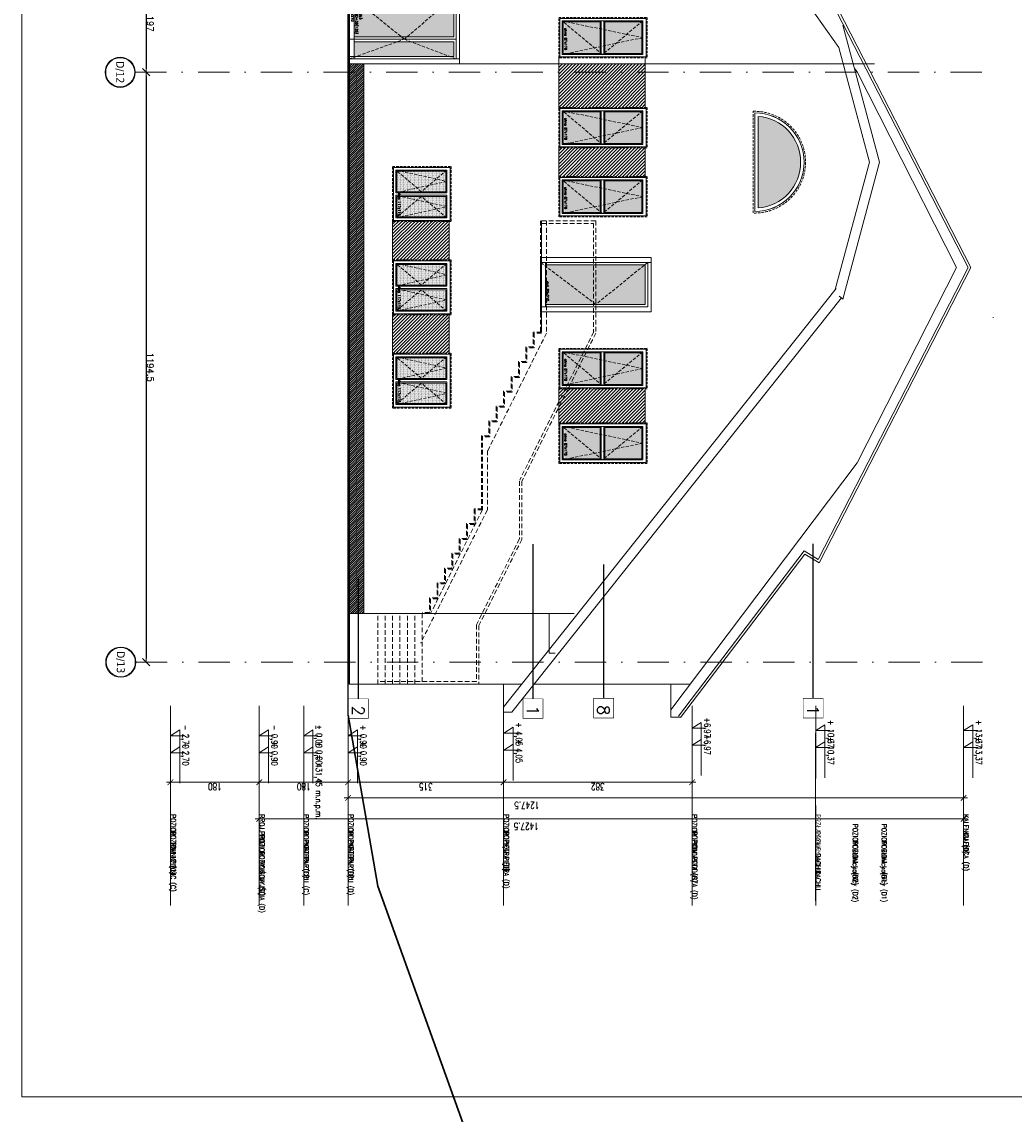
# Model space of a CAD drawing. Header units: millimetres. Extents: x 23192 to 177760, y -399809 to -79279.
# Tile 71 of 256: x 45142 to 47153, y -200378 to -198166. Entities that reach past the tile are written whole.
import ezdxf
from ezdxf.enums import TextEntityAlignment as Align

# ---------------------------------------------------------------- set-up
doc = ezdxf.new("R2010")
doc.units = ezdxf.units.MM
for name, pattern in [('CACHE', [9.525, 6.35, -3.175]), ('CARKOVANA', [7.5, 5, -2.5]), ('DASHDOT', [25.4, 12.7, -6.35, 0, -6.35]), ('HIDDEN2', [4.7625, 3.175, -1.5875])]:
    doc.linetypes.add(name, pattern=pattern)
doc.layers.get('0').update_dxf_attribs({"lineweight": 0})
for name, color, linetype, lineweight in [('! opisy okien elewacja', 7, 'Continuous', 0), ('!! 0_ Istn-okna', 6, 'Continuous', 13), ('!! 0_ Istn-sciany', 3, 'Continuous', 30), ('!! 0_ WIDOK ELEWACJA', 4, 'Continuous', 0), ('!! 0_Istn-cienka', 4, 'Continuous', 9), ('!! 0_Osie', 1, 'DASHDOT', 13), ('!! 1  WYDZIELENIE PPOŻ', 252, 'Continuous', 0), ('!! 1_Hatch dach', 252, 'Continuous', 5), ('!! 2_TYNK OBRYS', 252, 'Continuous', 13), ('!! wymiary osi', 250, 'Continuous', 9), ('0-osie-liniA', 14, 'DASHDOT', 5), ('0-osie-tx', 66, 'Continuous', 9), ('0-rzedne-blok', 62, 'Continuous', 13)]:
    doc.layers.add(name, color=color, linetype=linetype, lineweight=lineweight)
for name, color, linetype, lineweight, plot in [('!! 0_bloki rzędnych', 7, 'Continuous', 0, False), ('!! 0_ramki', 66, 'Continuous', 9, False), ('ND', 240, 'Continuous', 0, False)]:
    doc.layers.add(name, color=color, linetype=linetype, lineweight=lineweight, plot=plot)
doc.layers.add('!! 1_ widok', color=4, linetype='Continuous')
doc.layers.add('!!_1  OPISY ELEWACJE', color=250, linetype='Continuous')
doc.layers.add('!! 1_ELEWACJA KOLOR', color=7, linetype='Continuous', lineweight=13, true_color=0x6888bb)
doc.layers.add('!! 2_ELEWACJA COKÓŁ', color=9, linetype='Continuous', lineweight=13, true_color=0x808080)
doc.layers.add('!! 2_WYBURZENIA DO REMONTU', color=7, linetype='Continuous', lineweight=0, true_color=0x4d4d4d, plot=False)
doc.styles.add('DEUTSCH', font='SIMPLEX8')
doc.styles.add('SIMPLEX', font='simplex.shx', dxfattribs={"width": 0.77})
doc.styles.add('TAHOMA', font='tahoma.ttf')
doc.styles.add('TXT', font='simplex.shx')
doc.dimstyles.new('DIM50', dxfattribs={"dimscale": 5, "dimtxt": 2.5, "dimasz": 1.5, "dimexe": 0, "dimexo": 0, "dimgap": 0.5, "dimtad": 1, "dimdec": 4, "dimrnd": 0.5, "dimdsep": 46, "dimtxsty": 'TXT', "dimblk1": 'TICK1', "dimblk2": 'TICK1', "dimsah": 1, "dimcen": 0, "dimse1": 1, "dimse2": 1, "dimclrd": 1, "dimclre": 7, "dimclrt": 9, "dimadec": 0, "dimazin": 0, "dimtfac": 1, "dimtdec": 4, "dimtmove": 2, "dimatfit": 3, "dimldrblk": 'TICK1', "dimfxl": 1, "dimtolj": 1, "dimarcsym": 0})
doc.dimstyles.new('OL PB 100', dxfattribs={"dimscale": 4, "dimtxt": 3.5, "dimasz": 0.2, "dimexe": 10, "dimexo": 10, "dimgap": 0.5, "dimtad": 1, "dimdec": 1, "dimrnd": 0.5, "dimzin": 9, "dimdsep": 46, "dimtxsty": 'SIMPLEX', "dimblk": 'thick_MSz', "dimcen": 0.05, "dimdle": 8, "dimse1": 1, "dimse2": 1, "dimclrd": 256, "dimclre": 256, "dimclrt": 3, "dimadec": 1, "dimazin": 2, "dimtfac": 1, "dimtdec": 1, "dimtix": 1, "dimtofl": 0, "dimtmove": 2, "dimatfit": 3, "dimldrblk": 'thick_MSz', "dimfxl": 10, "dimfxlon": 1, "dimtolj": 1, "dimlwd": -1, "dimlwe": -1, "dimarcsym": 0})
pattern_1 = [(90, (0, 0), (-1.5875, 0.79375), [0, -1.5875])]
pattern_2 = [(225, (287002.8665, -125166.0226), (3.367596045, -3.367596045), [])]

# ---------------------------------------------------------------- blocks, each defined once
blk = doc.blocks.new('okno 87x178')
at = {"layer": '!! 1_Hatch dach', "true_color": 0x575757}
h = blk.add_hatch(dxfattribs=at)
h.set_pattern_fill('DOTS', color=251, angle=450)
h.set_pattern_definition([(90, (14543.2204, -3002.226), (-1.5875, 0.79375), [0, -1.5875])])
h.paths.add_polyline_path([(3249.1, 6711.6), (3249.1, 6647.6), (3322.1, 6647.6), (3322.1, 6711.6)])
h.paths.add_polyline_path([(3240.1, 6647.6), (3240.1, 6711.6), (3165.1, 6711.6), (3165.1, 6647.6)])
at = {"layer": '!! 0_ Istn-okna', "linetype": 'CARKOVANA', "lineweight": 5}
blk.add_lwpolyline([(3154.1, 6638.6), (3154.1, 6720.6), (3333.1, 6720.6), (3333.1, 6638.6)], close=True, dxfattribs=at)
at = {"layer": '!! 0_ Istn-okna'}
for points in [[(3156.1, 6640.6), (3156.1, 6718.6), (3331.1, 6718.6), (3331.1, 6640.6)], [(3163.1, 6645.6), (3163.1, 6713.6), (3326.1, 6713.6), (3326.1, 6645.6)]]:
    blk.add_lwpolyline(points, close=True, dxfattribs=at)
for points in [[(3242.1, 6647.6), (3165.1, 6647.6), (3165.1, 6711.6), (3242.1, 6711.6)], [(3240.1, 6711.6), (3240.1, 6647.6)], [(3242.1, 6713.6), (3242.1, 6645.6)], [(3247.1, 6713.6), (3247.1, 6645.6)], [(3247.1, 6711.6), (3324.1, 6711.6), (3324.1, 6647.6), (3247.1, 6647.6)], [(3249.1, 6711.6), (3249.1, 6647.6)]]:
    blk.add_lwpolyline(points, dxfattribs=at)
at = {"layer": '!! 1_Hatch dach', "color": 251, "linetype": 'CACHE', "true_color": 0x575757}
for points in [[(3326.1, 6645.6), (3163.1, 6679.6), (3326.1, 6713.6)], [(3163.1, 6645.6), (3244.6, 6713.6), (3326.1, 6645.6)]]:
    blk.add_lwpolyline(points, dxfattribs=at)
at = {"insert": (3316.7, 6660.2), "char_height": 5, "attachment_point": 1, "rotation": 90, "style": 'TXT'}
blk.add_mtext_dynamic_manual_height_columns('okno 87x178', width=52.63, gutter_width=75, heights=[0], dxfattribs=at)
blk = doc.blocks.new('okno 117x115')
at = {"layer": '!! 1_Hatch dach', "true_color": 0x575757}
h = blk.add_hatch(dxfattribs=at)
h.set_pattern_fill('DOTS', color=251, angle=450)
h.set_pattern_definition([(90, (14940.2204, -2514.226), (-1.5875, 0.79375), [0, -1.5875])])
h.paths.add_polyline_path([(3622.1, 7157.8), (3721.1, 7157.8), (3721.1, 7199.6), (3622.1, 7199.6)])
h.paths.add_polyline_path([(3721.1, 7148.4), (3622.1, 7148.4), (3622.1, 7106.6), (3721.1, 7106.6)])
at = {"layer": '!! 0_ Istn-okna', "linetype": 'CARKOVANA', "lineweight": 5}
blk.add_lwpolyline([(3611.1, 7097.6), (3611.1, 7208.6), (3730.1, 7208.6), (3730.1, 7097.6)], close=True, dxfattribs=at)
at = {"layer": '!! 0_ Istn-okna'}
blk.add_lwpolyline([(3613.1, 7099.6), (3613.1, 7206.6), (3728.1, 7206.6), (3728.1, 7099.6)], close=True, dxfattribs=at)
for points in [[(3620.1, 7155.6), (3620.1, 7201.6), (3723.1, 7201.6), (3723.1, 7155.6)], [(3622.1, 7157.8), (3622.1, 7199.6), (3721.1, 7199.6), (3721.1, 7157.8)], [(3620.1, 7155.6), (3723.1, 7155.6)], [(3723.1, 7150.6), (3723.1, 7104.6), (3620.1, 7104.6), (3620.1, 7150.6)], [(3620.1, 7150.6), (3723.1, 7150.6)], [(3622.1, 7157.8), (3721.1, 7157.8)], [(3721.1, 7148.4), (3721.1, 7106.6), (3622.1, 7106.6), (3622.1, 7148.4)], [(3622.1, 7148.4), (3721.1, 7148.4)]]:
    blk.add_lwpolyline(points, dxfattribs=at)
at = {"layer": '!! 1_Hatch dach', "color": 251, "linetype": 'CACHE', "true_color": 0x575757}
for points in [[(3723.1, 7201.6), (3620.1, 7178.6), (3723.1, 7155.6)], [(3620.1, 7201.6), (3671.6, 7157.8), (3723.1, 7201.6)], [(3723.1, 7104.6), (3620.1, 7127.6), (3723.1, 7150.6)], [(3620.1, 7104.6), (3671.6, 7148.4), (3723.1, 7104.6)]]:
    blk.add_lwpolyline(points, dxfattribs=at)
at = {"insert": (3713.7, 7148.2), "char_height": 5, "attachment_point": 1, "rotation": 90, "style": 'TXT'}
blk.add_mtext_dynamic_manual_height_columns('okno 117x115', width=52.63, gutter_width=75, heights=[0], dxfattribs=at)
blk = doc.blocks.new('dz3')
at = {"layer": '!! 1_Hatch dach', "true_color": 0x575757}
h = blk.add_hatch(dxfattribs=at)
h.set_pattern_fill('DOTS', color=251, angle=270)
h.set_pattern_definition(pattern_1)
h.paths.add_polyline_path([(-19431.4, 7310.2), (-19431.4, 7233.2), (-19335.6, 7233.2)], flags=17)
h.paths.add_polyline_path([(-19230.2, 7313.2), (-19431.4, 7313.2), (-19431.4, 7310.2), (-19335.6, 7233.2), (-19323.6, 7233.2)])
h.paths.add_polyline_path([(-19229.4, 7313.2), (-19230.2, 7313.2), (-19323.6, 7233.2), (-19229.4, 7233.2)])
h = blk.add_hatch(dxfattribs=at)
h.set_pattern_fill('DOTS', color=251, angle=270)
h.set_pattern_definition(pattern_1)
h.paths.add_polyline_path([(-19229.4, 7223.2), (-19431.4, 7223.2), (-19431.4, 7193.2), (-19229.4, 7193.2)])
at = {"layer": '!! 0_ Istn-okna'}
for points in [[(-19217.4, 7328.2), (-19441.4, 7328.2)], [(-19441.4, 7328.2), (-19441.4, 7178.2)], [(-19217.4, 7328.2), (-19217.4, 7178.2)], [(-19217.4, 7318.2), (-19441.4, 7318.2)], [(-19229.4, 7313.2), (-19441.4, 7313.2)], [(-19431.4, 7318.2), (-19431.4, 7188.2)], [(-19229.4, 7313.2), (-19229.4, 7233.2)], [(-19224.4, 7318.2), (-19224.4, 7188.2)], [(-19431.4, 7233.2), (-19229.4, 7233.2)], [(-19441.4, 7228.2), (-19224.4, 7228.2)], [(-19431.4, 7223.2), (-19229.4, 7223.2)], [(-19229.4, 7223.2), (-19229.4, 7193.2)], [(-19229.4, 7193.2), (-19441.4, 7193.2)], [(-19217.4, 7188.2), (-19441.4, 7188.2)], [(-19217.4, 7178.2), (-19441.4, 7178.2)]]:
    blk.add_lwpolyline(points, dxfattribs=at)
at = {"layer": '!! 1_Hatch dach', "color": 251, "linetype": 'CACHE', "true_color": 0x575757}
for points in [[(-19224.4, 7318.2), (-19329.4, 7228.2), (-19441.4, 7318.2)], [(-19441.4, 7188.2), (-19329.4, 7228.2), (-19224.4, 7188.2)]]:
    blk.add_lwpolyline(points, dxfattribs=at)
at = {"insert": (-19415.2, 7280.4), "char_height": 5, "attachment_point": 1, "rotation": 270, "style": 'TXT'}
blk.add_mtext_dynamic_manual_height_columns('dz3 90+35(135) x210', width=52.63, gutter_width=75, heights=[0], dxfattribs=at)
blk = doc.blocks.new('drzwi 90x210')
at = {"layer": '!! 1_Hatch dach', "true_color": 0x575757}
h = blk.add_hatch(dxfattribs=at)
h.set_pattern_fill('DOTS', color=251, angle=450)
h.paths.add_polyline_path([(4618.1, 6834.6), (4518.1, 6834.6), (4518.1, 6754.6), (4519.2, 6754.6)])
h.paths.add_polyline_path([(4618.1, 6834.6), (4519.2, 6754.6), (4720.1, 6754.6), (4720.1, 6757.2)])
h.paths.add_polyline_path([(4720.1, 6834.6), (4618.1, 6834.6), (4720.1, 6757.2)], flags=17)
h.paths.add_polyline_path([(4719.9, 6786.1), (4719.9, 6832), (4712.4, 6832), (4712.4, 6786.1)], flags=24)
at = {"layer": '!! 0_ Istn-okna'}
for points in [[(4506.1, 6739.6), (4506.1, 6849.6)], [(4506.1, 6849.6), (4730.1, 6849.6)], [(4513.1, 6749.6), (4513.1, 6839.6)], [(4730.1, 6839.6), (4513.1, 6839.6)], [(4720.1, 6749.6), (4720.1, 6839.6)], [(4730.1, 6739.6), (4730.1, 6849.6)], [(4518.1, 6754.6), (4518.1, 6834.6)], [(4720.1, 6834.6), (4518.1, 6834.6)], [(4506.1, 6749.6), (4730.1, 6749.6)], [(4518.1, 6754.6), (4720.1, 6754.6)], [(4506.1, 6739.6), (4730.1, 6739.6)]]:
    blk.add_lwpolyline(points, dxfattribs=at)
at = {"layer": '!! 1_Hatch dach', "color": 251, "linetype": 'CACHE', "true_color": 0x575757}
blk.add_lwpolyline([(4513.1, 6749.6), (4618.1, 6834.6), (4730.1, 6749.6)], dxfattribs=at)
at = {"insert": (4713.7, 6787.4), "char_height": 5, "attachment_point": 1, "rotation": 90, "style": 'TXT'}
blk.add_mtext_dynamic_manual_height_columns('dz4 90x210', width=52.63, gutter_width=75, heights=[0], dxfattribs=at)
blk = doc.blocks.new('okno polokragle')
at = {"layer": '!! 1_Hatch dach', "true_color": 0x575757}
h = blk.add_hatch(dxfattribs=at)
h.set_pattern_fill('DOTS', color=251, angle=270)
h.set_pattern_definition([(90, (0, 0), (-1.5875, 0.79375), [0, -1.5875])])
h.paths.add_polyline_path([(-18333.5, 7496.3), (-18333.5, 7310.8, 0.927362)])
at = {"layer": '!! 0_ Istn-okna', "linetype": 'CARKOVANA', "lineweight": 5}
blk.add_lwpolyline([(-18343.5, 7506.5), (-18343.5, 7300.6)], dxfattribs=at)
at = {"layer": '!! 0_ Istn-okna'}
for points in [[(-18340.5, 7503.6), (-18340.5, 7303.6)], [(-18333.5, 7496.3), (-18333.5, 7310.8)]]:
    blk.add_lwpolyline(points, dxfattribs=at)
at = {"layer": '!! 0_ Istn-okna', "linetype": 'CARKOVANA', "lineweight": 5}
blk.add_arc((-18340.5, 7403.6), 103, 268.331, 91.669, dxfattribs=at)
at = {"layer": '!! 0_ Istn-okna'}
for radius, start, end in [(100, 270, 90), (93, 274.3167, 85.6833)]:
    blk.add_arc((-18340.5, 7403.6), radius, start, end, dxfattribs=at)
blk = doc.blocks.new('D_kota')
for p, q in [((8.7, 0), (8.7, 23)), ((-0.8, 15), (8.7, 15)), ((8.7, 0), (-0.8, 15))]:
    blk.add_line(p, q)
blk.add_lwpolyline([(-0.8, 15), (57.9, 15)])
at = {"style": 'DEUTSCH', "width": 0.8}
blk.add_attdef('POZ.ARCH', (7.3, 19.7), '', height=10, dxfattribs=at)
blk = doc.blocks.new('thick_MSz')
for p, q in [((-10, 0), (10, 0)), ((0, 15), (0, -15))]:
    blk.add_line(p, q)
at = {"const_width": 2, "elevation": 2}
blk.add_lwpolyline([(-7.1, -7.1), (7.1, 7.1)], dxfattribs=at)
blk = doc.blocks.new('*D3830')
at = {"layer": 'DEFPOINTS', "color": 0, "ltscale": 100, "transparency": 16777216}
for p in [(-7256.9, 8688.1), (-7256.9, 8610.3), (-6009.6, 8600.1)]:
    blk.add_point(p, dxfattribs=at)
at = {"layer": 'ND', "ltscale": 100, "transparency": 16777216}
blk.add_line((-6010.4, 8610.3), (-7256.1, 8610.3), dxfattribs=at)
at = {"layer": 'ND', "ltscale": 100, "transparency": 16777216, "xscale": 0.8, "yscale": 0.8, "zscale": 0.8}
for p, rotation in [((-7256.9, 8610.3), 180.0000000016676), ((-6009.6, 8610.3), 1.667526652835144e-09)]:
    blk.add_blockref('thick_MSz', p, dxfattribs=dict(at, rotation=rotation))
at = {"layer": 'ND', "color": 3, "ltscale": 100, "transparency": 16777216, "insert": (-6894.8, 8595.3), "char_height": 14, "attachment_point": 5, "rotation": 180, "style": 'SIMPLEX'}
blk.add_mtext('\\A1;1247.5', dxfattribs=at)
blk = doc.blocks.new('*D3831')
at = {"layer": 'DEFPOINTS', "color": 0, "ltscale": 100, "transparency": 16777216}
for p in [(-7436.9, 8703.8), (-7256.9, 8703.8), (-7256.9, 8642)]:
    blk.add_point(p, dxfattribs=at)
at = {"layer": 'ND', "ltscale": 100, "transparency": 16777216}
blk.add_line((-7436.1, 8642), (-7257.7, 8642), dxfattribs=at)
at = {"layer": 'ND', "ltscale": 100, "transparency": 16777216, "xscale": 0.8, "yscale": 0.8, "zscale": 0.8}
for p, rotation in [((-7436.9, 8642), 180.0000000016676), ((-7256.9, 8642), 1.667526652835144e-09)]:
    blk.add_blockref('thick_MSz', p, dxfattribs=dict(at, rotation=rotation))
at = {"layer": 'ND', "color": 3, "ltscale": 100, "transparency": 16777216, "insert": (-7346.9, 8633), "char_height": 14, "attachment_point": 5, "rotation": 180, "style": 'SIMPLEX'}
blk.add_mtext('\\A1;180', dxfattribs=at)
blk = doc.blocks.new('*D3832')
at = {"layer": 'DEFPOINTS', "color": 0, "ltscale": 100, "transparency": 16777216}
for p in [(-7256.9, 8703.8), (-6941.9, 8703.8), (-6941.9, 8642)]:
    blk.add_point(p, dxfattribs=at)
at = {"layer": 'ND', "ltscale": 100, "transparency": 16777216}
blk.add_line((-7256.1, 8642), (-6942.7, 8642), dxfattribs=at)
at = {"layer": 'ND', "ltscale": 100, "transparency": 16777216, "xscale": 0.8, "yscale": 0.8, "zscale": 0.8, "rotation": 180}
blk.add_blockref('thick_MSz', (-7256.9, 8642), dxfattribs=at)
at = {"layer": 'ND', "ltscale": 100, "transparency": 16777216, "xscale": 0.8, "yscale": 0.8, "zscale": 0.8}
blk.add_blockref('thick_MSz', (-6941.9, 8642), dxfattribs=at)
at = {"layer": 'ND', "color": 3, "ltscale": 100, "transparency": 16777216, "insert": (-7099.4, 8633), "char_height": 14, "attachment_point": 5, "rotation": 180, "style": 'SIMPLEX'}
blk.add_mtext('\\A1;315', dxfattribs=at)
blk = doc.blocks.new('*D3833')
at = {"layer": 'DEFPOINTS', "color": 0, "ltscale": 100, "transparency": 16777216}
for p in [(-6941.9, 8703.8), (-6559.9, 8703.8), (-6559.9, 8642)]:
    blk.add_point(p, dxfattribs=at)
at = {"layer": 'ND', "ltscale": 100, "transparency": 16777216}
blk.add_line((-6941.1, 8642), (-6560.7, 8642), dxfattribs=at)
at = {"layer": 'ND', "ltscale": 100, "transparency": 16777216, "xscale": 0.8, "yscale": 0.8, "zscale": 0.8, "rotation": 180}
blk.add_blockref('thick_MSz', (-6941.9, 8642), dxfattribs=at)
at = {"layer": 'ND', "ltscale": 100, "transparency": 16777216, "xscale": 0.8, "yscale": 0.8, "zscale": 0.8}
blk.add_blockref('thick_MSz', (-6559.9, 8642), dxfattribs=at)
at = {"layer": 'ND', "color": 3, "ltscale": 100, "transparency": 16777216, "insert": (-6750.9, 8633), "char_height": 14, "attachment_point": 5, "rotation": 180, "style": 'SIMPLEX'}
blk.add_mtext('\\A1;382', dxfattribs=at)
blk = doc.blocks.new('*D3834')
at = {"layer": 'DEFPOINTS', "color": 0, "ltscale": 100, "transparency": 16777216}
for p in [(-7616.9, 8679.3), (-7436.9, 8679.3), (-7436.9, 8642)]:
    blk.add_point(p, dxfattribs=at)
at = {"layer": 'ND', "ltscale": 100, "transparency": 16777216}
blk.add_line((-7616.1, 8642), (-7437.7, 8642), dxfattribs=at)
at = {"layer": 'ND', "ltscale": 100, "transparency": 16777216, "xscale": 0.8, "yscale": 0.8, "zscale": 0.8}
for p, rotation in [((-7616.9, 8642), 180.0000000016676), ((-7436.9, 8642), 1.667526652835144e-09)]:
    blk.add_blockref('thick_MSz', p, dxfattribs=dict(at, rotation=rotation))
at = {"layer": 'ND', "color": 3, "ltscale": 100, "transparency": 16777216, "insert": (-7526.9, 8633), "char_height": 14, "attachment_point": 5, "rotation": 180, "style": 'SIMPLEX'}
blk.add_mtext('\\A1;180', dxfattribs=at)
blk = doc.blocks.new('*D3835')
at = {"layer": 'DEFPOINTS', "color": 0, "ltscale": 100, "transparency": 16777216}
for p in [(-7436.9, 8688.1), (-7436.9, 8567.8), (-6009.6, 8557.6)]:
    blk.add_point(p, dxfattribs=at)
at = {"layer": 'ND', "ltscale": 100, "transparency": 16777216}
blk.add_line((-6010.4, 8567.8), (-7436.1, 8567.8), dxfattribs=at)
at = {"layer": 'ND', "ltscale": 100, "transparency": 16777216, "xscale": 0.8, "yscale": 0.8, "zscale": 0.8}
for p, rotation in [((-7436.9, 8567.8), 180.0000000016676), ((-6009.6, 8567.8), 1.667526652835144e-09)]:
    blk.add_blockref('thick_MSz', p, dxfattribs=dict(at, rotation=rotation))
at = {"layer": 'ND', "color": 3, "ltscale": 100, "transparency": 16777216, "insert": (-6895.9, 8552.8), "char_height": 14, "attachment_point": 5, "rotation": 180, "style": 'SIMPLEX'}
blk.add_mtext('\\A1;1427.5', dxfattribs=at)
blk = doc.blocks.new('*U81')
h = blk.add_hatch(color=256)
edge = h.paths.add_edge_path()
edge.add_arc((0, 0), 30.6, 0, 360)
edge = h.paths.add_edge_path(flags=17)
edge.add_arc((0, 0), 29.4, 0, 360)
for radius in [30.6, 29.4]:
    blk.add_circle((0, 0), radius)
at = {"style": 'TAHOMA', "flags": 8}
blk.add_attdef('ANSICHTSNUMMER', text='', height=16, dxfattribs=at).set_placement((0, 0), align=Align.MIDDLE_CENTER)
blk = doc.blocks.new('BLOK OSIE ZACH')
at = {"layer": '0-osie-liniA', "ltscale": 5}
for points in [[(36765.2, -198268.6), (38511.8, -198268.6)], [(36766.4, -199463.1), (38511.8, -199463.1)]]:
    blk.add_lwpolyline(points, dxfattribs=at)
at = {"layer": '0-osie-tx'}
ref = blk.add_blockref('*U81', (36734.6, -198268.6), dxfattribs=dict(at, rotation=90))
ref.add_attrib('ANSICHTSNUMMER', 'D/12', dxfattribs={"layer": '0', "height": 16, "rotation": 270, "style": 'TAHOMA', "flags": 8}).set_placement((36734.6, -198268.6), align=Align.MIDDLE_CENTER)
ref = blk.add_blockref('*U81', (36735.8, -199463.1), dxfattribs=dict(at, rotation=90))
ref.add_attrib('ANSICHTSNUMMER', 'D/13', dxfattribs={"layer": '0', "height": 16, "rotation": 270, "style": 'TAHOMA', "flags": 8}).set_placement((36735.8, -199463.1), align=Align.MIDDLE_CENTER)
blk = doc.blocks.new('TICK1')
at = {"color": 2}
blk.add_line((-1, -1), (1, 1), dxfattribs=at)
at = {"color": 0}
for p, q in [((0, 0), (-1, 0)), ((0, -1.4), (0, 1.4))]:
    blk.add_line(p, q, dxfattribs=at)
blk = doc.blocks.new('*D3722')
at = {"layer": '!! wymiary osi', "color": 1, "lineweight": -2, "transparency": 16777216}
blk.add_line((45394, -198079.1), (45394, -198261.1), dxfattribs=at)
at = {"layer": 'DEFPOINTS', "color": 0, "transparency": 16777216}
for p in [(45394, -198071.6), (45394, -198268.6), (45394, -198268.6)]:
    blk.add_point(p, dxfattribs=at)
at = {"layer": '!! wymiary osi', "color": 1, "lineweight": -2, "transparency": 16777216, "xscale": 7.5, "yscale": 7.5, "zscale": 7.5}
for p, rotation in [((45394, -198071.6), 90), ((45394, -198268.6), 270)]:
    blk.add_blockref('TICK1', p, dxfattribs=dict(at, rotation=rotation))
at = {"layer": '!! wymiary osi', "color": 9, "transparency": 16777216, "insert": (45402.7, -198170.1), "char_height": 12.5, "attachment_point": 5, "rotation": 270, "style": 'TXT'}
blk.add_mtext('\\A1;197', dxfattribs=at)
blk = doc.blocks.new('*D3723')
at = {"layer": '!! wymiary osi', "color": 1, "lineweight": -2, "transparency": 16777216}
blk.add_line((45394, -198276.1), (45394, -199455.6), dxfattribs=at)
at = {"layer": 'DEFPOINTS', "color": 0, "transparency": 16777216}
for p in [(45394, -198268.6), (45394, -199463.1), (45394, -199463.1)]:
    blk.add_point(p, dxfattribs=at)
at = {"layer": '!! wymiary osi', "color": 1, "lineweight": -2, "transparency": 16777216, "xscale": 7.5, "yscale": 7.5, "zscale": 7.5}
for p, rotation in [((45394, -198268.6), 90), ((45394, -199463.1), 270)]:
    blk.add_blockref('TICK1', p, dxfattribs=dict(at, rotation=rotation))
at = {"layer": '!! wymiary osi', "color": 9, "transparency": 16777216, "insert": (45402.7, -198865.8), "char_height": 12.5, "attachment_point": 5, "rotation": 270, "style": 'TXT'}
blk.add_mtext('\\A1;1194.5', dxfattribs=at)
blk = doc.blocks.new('rzędne elewacje')
at = {"layer": '0-rzedne-blok'}
for p, q in [((45186.1, -202764.8), (45186.1, -202618)), ((45366.1, -202764.8), (45366.1, -202618)), ((45546.1, -202764.8), (45546.1, -202618)), ((45861.1, -202764.8), (45861.1, -202618)), ((46243.1, -202764.8), (46243.1, -202618)), ((46493.6, -202764.8), (46493.6, -202618)), ((46793.4, -202764.8), (46793.4, -202618)), ((45186.1, -203021.7), (45186.1, -202819.8)), ((45366.1, -203021.7), (45366.1, -202819.8)), ((45546.1, -203021.7), (45546.1, -202819.8)), ((45861.1, -203021.7), (45861.1, -202819.8)), ((46243.1, -203021.7), (46243.1, -202819.8)), ((46493.6, -203021.7), (46493.6, -202819.8)), ((46793.4, -203021.7), (46793.4, -202819.8))]:
    blk.add_line(p, q, dxfattribs=at)
for points in [[(45456.1, -202618), (45456.1, -202764.8)], [(46493.6, -202764.8), (46493.6, -202618)], [(45456.1, -202819.8), (45456.1, -203021.7)], [(46493.6, -203021.7), (46493.6, -202819.8)]]:
    blk.add_lwpolyline(points, dxfattribs=at)
ref = blk.add_blockref('D_kota', (45186.1, -202667.3), dxfattribs=dict(at, xscale=1.250000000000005, yscale=1.250000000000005, zscale=1.250000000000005, rotation=270))
ref.add_attrib('POZ.ARCH', '- 2,70  ', (45210.7, -202656.5), dxfattribs={"layer": '0', "height": 12.5, "rotation": 270, "style": 'DEUTSCH', "width": 0.8})
ref = blk.add_blockref('D_kota', (45366.1, -202667.3), dxfattribs=dict(at, xscale=1.250000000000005, yscale=1.250000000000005, zscale=1.250000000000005, rotation=270))
ref.add_attrib('POZ.ARCH', '- 0,90  ', (45390.7, -202656.5), dxfattribs={"layer": '0', "height": 12.5, "rotation": 270, "style": 'DEUTSCH', "width": 0.8})
ref = blk.add_blockref('D_kota', (45456.1, -202667.3), dxfattribs=dict(at, xscale=1.250000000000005, yscale=1.250000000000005, zscale=1.250000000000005, rotation=270))
ref.add_attrib('POZ.ARCH', '%%p 0,00  = 431,45 m.n.p.m.', (45480.7, -202656.5), dxfattribs={"layer": '0', "height": 12.5, "rotation": 270, "style": 'DEUTSCH', "width": 0.8})
ref = blk.add_blockref('D_kota', (45546.1, -202667.3), dxfattribs=dict(at, xscale=1.250000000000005, yscale=1.250000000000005, zscale=1.250000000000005, rotation=270))
ref.add_attrib('POZ.ARCH', '+ 0,90  ', (45570.7, -202656.5), dxfattribs={"layer": '0', "height": 12.5, "rotation": 270, "style": 'DEUTSCH', "width": 0.8})
ref = blk.add_blockref('D_kota', (45861.6, -202661.9), dxfattribs=dict(at, xscale=1.250000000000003, yscale=1.250000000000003, zscale=1.250000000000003, rotation=269.9999999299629))
ref.add_attrib('POZ.ARCH', '+ 4,05', (45886.2, -202651.1), dxfattribs={"layer": '0', "height": 12.5, "rotation": 270, "style": 'DEUTSCH', "width": 0.8})
ref = blk.add_blockref('D_kota', (46243.1, -202652.1), dxfattribs=dict(at, xscale=1.250000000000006, yscale=1.250000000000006, zscale=1.250000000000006, rotation=270))
ref.add_attrib('POZ.ARCH', '+6,97', (46267.7, -202641.3), dxfattribs={"layer": '0', "height": 12.5, "rotation": 270, "style": 'DEUTSCH', "width": 0.8})
ref = blk.add_blockref('D_kota', (46493.6, -202656.9), dxfattribs=dict(at, xscale=1.250000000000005, yscale=1.250000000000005, zscale=1.250000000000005, rotation=270))
ref.add_attrib('POZ.ARCH', '+ 10,37', (46518.2, -202646.1), dxfattribs={"layer": '0', "height": 12.5, "rotation": 270, "style": 'DEUTSCH', "width": 0.8})
ref = blk.add_blockref('D_kota', (46793.4, -202656.9), dxfattribs=dict(at, xscale=1.250000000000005, yscale=1.250000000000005, zscale=1.250000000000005, rotation=270))
ref.add_attrib('POZ.ARCH', '+ 13,37', (46818, -202646.1), dxfattribs={"layer": '0', "height": 12.5, "rotation": 270, "style": 'DEUTSCH', "width": 0.8})
at = {"layer": '0-rzedne-blok', "style": 'SIMPLEX', "width": 0.77}
for s, p in [('POZIOM  PIWNIC (C)', (45186.7, -202837.1)), ('PROJ. POZIOM WYJŚCIA (D)', (45366.7, -202837.1)), ('POZIOM PARTERU (C)', (45456.1, -202837.1)), ('POZIOM PARTERU (D)', (45546.7, -202837.1)), ('POZIOM PIĘTRA (D)', (45861.7, -202837.1)), ('POZIOM PODDASZA (D)', (46243.1, -202837.1)), ('PRZŁAMANIE DACHU', (46493.6, -202837.1)), ('POZIOM kalnicy (D2)', (46568.8, -202856.7, 0)), ('POZIOM kalnicy (D1)', (46627.4, -202856.7, 0)), ('KALENICA (D)', (46793.4, -202837.1))]:
    blk.add_text(s, height=10, rotation=270, dxfattribs=at).set_placement(p)
blk = doc.blocks.new('BLOK POZIOMY SALA GIMNASTYCZNA')
for p, q in [((-7616.85, 8430.57), (-7616.85, 8688.11)), ((-7436.85, 8430.57), (-7436.85, 8688.11)), ((-7256.85, 8430.57), (-7256.85, 8688.11)), ((-6941.85, 8430.57), (-6941.85, 8688.11)), ((-6559.85, 8401.77), (-6559.85, 8659.32)), ((-6309.42, 8401.77), (-6309.42, 8659.32)), ((-6009.57, 8401.77), (-6009.57, 8659.32))]:
    blk.add_line(p, q)
for points in [[(-6309.42, 8401.77), (-6309.42, 8741.67)], [(-7346.85, 8712.69), (-7346.85, 8429.66)]]:
    blk.add_lwpolyline(points)
at = {"layer": '0-rzedne-blok'}
ref = blk.add_blockref('D_kota', (-6559.85, 8727.86), dxfattribs=dict(at, xscale=1.250000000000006, yscale=1.250000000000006, zscale=1.250000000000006, rotation=270))
ref.add_attrib('POZ.ARCH', '+6,97', (-6535.27, 8738.69), dxfattribs={"layer": '0', "height": 12.5, "rotation": 270, "style": 'DEUTSCH', "width": 0.8})
ref = blk.add_blockref('D_kota', (-7616.85, 8712.69), dxfattribs=dict(at, xscale=1.250000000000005, yscale=1.250000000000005, zscale=1.250000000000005, rotation=270))
ref.add_attrib('POZ.ARCH', '- 2,70  ', (-7592.27, 8723.52), dxfattribs={"layer": '0', "height": 12.5, "rotation": 270, "style": 'DEUTSCH', "width": 0.8})
ref = blk.add_blockref('D_kota', (-7436.85, 8712.69), dxfattribs=dict(at, xscale=1.250000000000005, yscale=1.250000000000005, zscale=1.250000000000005, rotation=270))
ref.add_attrib('POZ.ARCH', '- 0,90  ', (-7412.27, 8723.52), dxfattribs={"layer": '0', "height": 12.5, "rotation": 270, "style": 'DEUTSCH', "width": 0.8})
ref = blk.add_blockref('D_kota', (-7346.85, 8712.69), dxfattribs=dict(at, xscale=1.250000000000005, yscale=1.250000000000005, zscale=1.250000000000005, rotation=270))
ref.add_attrib('POZ.ARCH', '%%p 0,00  ', (-7322.27, 8723.52), dxfattribs={"layer": '0', "height": 12.5, "rotation": 270, "style": 'DEUTSCH', "width": 0.8})
ref = blk.add_blockref('D_kota', (-7256.85, 8712.69), dxfattribs=dict(at, xscale=1.250000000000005, yscale=1.250000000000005, zscale=1.250000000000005, rotation=270))
ref.add_attrib('POZ.ARCH', '+ 0,90  ', (-7232.27, 8723.52), dxfattribs={"layer": '0', "height": 12.5, "rotation": 270, "style": 'DEUTSCH', "width": 0.8})
ref = blk.add_blockref('D_kota', (-6941.38, 8718.1), dxfattribs=dict(at, xscale=1.250000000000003, yscale=1.250000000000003, zscale=1.250000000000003, rotation=269.9999999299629))
ref.add_attrib('POZ.ARCH', '+ 4,05', (-6916.8, 8728.93), dxfattribs={"layer": '0', "height": 12.5, "rotation": 270, "style": 'DEUTSCH', "width": 0.8})
ref = blk.add_blockref('D_kota', (-6309.42, 8723.05), dxfattribs=dict(at, xscale=1.250000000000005, yscale=1.250000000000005, zscale=1.250000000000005, rotation=270))
ref.add_attrib('POZ.ARCH', '+ 10,37', (-6284.84, 8733.88), dxfattribs={"layer": '0', "height": 12.5, "rotation": 270, "style": 'DEUTSCH', "width": 0.8})
ref = blk.add_blockref('D_kota', (-6009.57, 8723.05), dxfattribs=dict(at, xscale=1.250000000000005, yscale=1.250000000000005, zscale=1.250000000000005, rotation=270))
ref.add_attrib('POZ.ARCH', '+ 13,37', (-5984.99, 8733.88), dxfattribs={"layer": '0', "height": 12.5, "rotation": 270, "style": 'DEUTSCH', "width": 0.8})
at = {"style": 'SIMPLEX', "width": 0.77}
for s, p in [('POZIOM  PIWNIC (C)', (-7616.31, 8542.85)), ('PROJ. POZIOM WYJŚCIA (D)', (-7436.31, 8542.85)), ('POZIOM PARTERU (C)', (-7346.85, 8542.85)), ('POZIOM PARTERU (D)', (-7256.31, 8542.85)), ('POZIOM PIĘTRA (D)', (-6941.31, 8542.85)), ('POZIOM PODDASZA (D)', (-6559.85, 8542.85)), ('PRZŁAMANIE DACHU', (-6309.42, 8542.85)), ('KALENICA (D)', (-6009.57, 8542.85)), ('POZIOM kalnicy (D2)', (-6234.21, 8523.33, -0.04)), ('POZIOM kalnicy (D1)', (-6175.6, 8523.33, -0.04))]:
    blk.add_text(s, height=10, rotation=270, dxfattribs=at).set_placement(p)
at = {"layer": 'ND', "ltscale": 100}
for base, p1, p2, picture, middle in [((-7256.85, 8641.97), (-7436.85, 8703.84), (-7256.85, 8703.84), '*D3831', (-7346.85, 8632.97)), ((-7436.85, 8641.97), (-7616.85, 8679.26), (-7436.85, 8679.26), '*D3834', (-7526.85, 8632.97))]:
    dim = blk.add_linear_dim(base=base, p1=p1, p2=p2, angle=0, dimstyle='OL PB 100', dxfattribs=at)
    dim.commit()
    dim.dimension.update_dxf_attribs({"geometry": picture, "text_midpoint": middle})
for base, p1, p2, picture, middle in [((-6941.85, 8641.97), (-7256.85, 8703.84), (-6941.85, 8703.84), '*D3832', (-7099.35, 8632.97)), ((-6559.85, 8641.97), (-6941.85, 8703.84), (-6559.85, 8703.84), '*D3833', (-6750.85, 8632.97))]:
    dim = blk.add_linear_dim(base=base, p1=p1, p2=p2, dimstyle='OL PB 100', dxfattribs=at)
    dim.commit()
    dim.dimension.update_dxf_attribs({"geometry": picture, "text_midpoint": middle})
for base, p1, p2, picture, middle in [((-7436.85, 8567.75), (-6009.57, 8557.61), (-7436.85, 8688.11), '*D3835', (-6895.9, 8552.8)), ((-7256.85, 8610.27), (-6009.57, 8600.13), (-7256.85, 8688.11), '*D3830', (-6894.77, 8595.31))]:
    dim = blk.add_linear_dim(base=base, p1=p1, p2=p2, angle=0, dimstyle='OL PB 100', dxfattribs=at)
    dim.commit()
    dim.dimension.update_dxf_attribs({"geometry": picture, "text_midpoint": middle, "dimtype": 160})

msp = doc.modelspace()

# ---------------------------------------------------------------- hatches: boundary and pattern name
at = {"layer": '!! 1_ELEWACJA KOLOR', "true_color": 0x4f5358}
h = msp.add_hatch(dxfattribs=at)
h.set_pattern_fill('ANSI31', color=251, scale=1.5, angle=-180)
h.set_pattern_definition(pattern_2)
h.paths.add_polyline_path([(46405.51597, -198251.5883), (46405.51597, -198341.5883), (46230.51597, -198341.5883), (46230.51597, -198251.5883)])
h = msp.add_hatch(dxfattribs=at)
h.set_pattern_fill('ANSI31', color=251, scale=1.5, angle=-180)
h.set_pattern_definition(pattern_2)
h.paths.add_polyline_path([(46405.51597, -198419.5883), (46405.51597, -198481.5883), (46230.51597, -198481.5883), (46230.51597, -198419.5883)])
h = msp.add_hatch(dxfattribs=at)
h.set_pattern_fill('ANSI31', color=251, scale=1.5, angle=-180)
h.set_pattern_definition(pattern_2)
h.paths.add_polyline_path([(46008.51597, -198568.5883), (46008.51597, -198650.5883), (45893.51597, -198650.5883), (45893.51597, -198568.5883)])
h = msp.add_hatch(dxfattribs=at)
h.set_pattern_fill('ANSI31', color=251, scale=1.5, angle=-180)
h.set_pattern_definition(pattern_2)
h.paths.add_polyline_path([(46008.51597, -198757.5883), (46008.51597, -198839.5883), (45893.51597, -198839.5883), (45893.51597, -198757.5883)])
h = msp.add_hatch(dxfattribs=at)
h.set_pattern_fill('ANSI31', color=251, scale=1.5, angle=-180)
h.set_pattern_definition(pattern_2)
h.paths.add_polyline_path([(46405.51597, -198907.5883), (46405.51597, -198980.5883), (46230.51597, -198980.5883), (46230.51597, -198907.5883)])
at = {"layer": '!! 2_ELEWACJA COKÓŁ', "true_color": 0x2b2b2c}
h = msp.add_hatch(dxfattribs=at)
h.set_pattern_fill('ANSI31', color=250)
h.set_pattern_definition([(45, (-60.1082, 63), (-2.24506403, 2.24506403), [])])
h.paths.add_polyline_path([(45835.51597, -198251.5883), (45805.51597, -198251.5883), (45805.51597, -199364.5883), (45835.51597, -199364.5883)])

# ---------------------------------------------------------------- linework, layer by layer
at = {"layer": '! opisy okien elewacja'}
msp.add_lwpolyline([(45910.51597, -199364.5883), (46020.51597, -199364.5883)], dxfattribs=at)
at = {"layer": '!! 0_ Istn-sciany'}
for points in [[(45805.51597, -198615.5883), (45805.51597, -197450.5883)], [(45805.51597, -197454.5883), (45805.51597, -199507.5883)], [(45803.51597, -199507.5883), (45803.51597, -199364.5883), (45805.51597, -198241.5883)], [(45803.51597, -199570.5883), (45863.62419, -199916.83421), (46164.30474, -200752.85414), (46164.30474, -201691.17621)]]:
    msp.add_lwpolyline(points, dxfattribs=at)
at = {"layer": '!! 0_ WIDOK ELEWACJA'}
for points in [[(45805.51597, -198013.5883), (45805.51597, -199507.5883)], [(46797.65881, -198218.41149), (46694.46191, -198071.5883)], [(47059.89423, -198663.58096), (46755.98644, -198072.27981), (46727.8112, -198089.19559)], [(47065.51597, -198663.58096), (46757.99194, -198065.24383), (46729.07643, -198082.60406)], [(46880.57592, -198450.5883), (46806.2767, -198173.29985)], [(46859.8704, -198450.5883), (46797.65881, -198218.41149)], [(46870.46454, -198251.5883), (45805.51597, -198251.5883)], [(45835.51597, -198251.5883), (45835.51597, -199364.5883)], [(46834.84928, -198267.75981), (46829.78748, -198261.04327)], [(47036.54036, -198663.58096), (46834.84928, -198267.75981)], [(46627.40671, -198550.5883), (46627.40671, -198350.5883)], [(46859.8704, -198450.5883), (46790.7283, -198708.63012)], [(46880.57592, -198450.5883), (46806.2767, -198727.87676)], [(47059.89423, -198663.58096), (46755.98644, -199254.88211), (46727.8112, -199237.96632), (46473.33093, -199572.15057)], [(47065.51597, -198663.58096), (46757.99194, -199261.91809), (46729.07643, -199244.55786), (46477.30888, -199575.17976)], [(47036.54036, -198663.58096), (46834.84928, -199059.40211)], [(46117.4361, -199554.61801), (46792.70551, -198706.14577)], [(46806.79828, -198728.29186), (46798.51496, -198721.69946)], [(46135.22116, -199564.38832), (46803.02875, -198725.29182)], [(47110.72857, -198765.5883), (47110.46063, -198764.5883)], [(46834.84928, -199059.40211), (46457.61773, -199559.95344)], [(46261.30127, -199364.5883), (45805.51597, -199364.5883)], [(46211.19299, -199422.99835), (46211.19299, -199364.5883)], [(46223.19299, -199444.5883), (46211.19299, -199444.5883), (46211.19299, -199422.99835)], [(46154.8654, -199507.5883), (45805.51597, -199507.5883)], [(46118.51597, -199555.6625), (46118.51597, -199507.5883)], [(46497.08178, -199507.5883), (46180.42631, -199507.5883)], [(46457.61773, -199565.99835), (46457.61773, -199507.5883)], [(46135.22116, -199564.38832), (46118.51597, -199564.38832), (46118.51597, -199555.6625)], [(46477.61773, -199574.72417), (46457.61773, -199574.72417), (46457.61773, -199565.99835)]]:
    msp.add_lwpolyline(points, dxfattribs=at)
msp.add_arc((46627.40671, -198450.5883), 100, 270, 90, dxfattribs=at)
at = {"layer": '!! 0_Istn-cienka'}
msp.add_lwpolyline([(45953.62419, -199364.59691), (45923.62419, -199364.59691)], dxfattribs=at)
at = {"layer": '!! 0_ramki'}
msp.add_lwpolyline([(45142.29781, -193459.491), (47489.33396, -193459.491), (47489.33396, -200343.15805), (45142.29781, -200343.15805)], close=True, dxfattribs=at)
at = {"layer": '!! 1_ widok'}
msp.add_lwpolyline([(45803.51597, -199570.5883), (45803.51597, -197454.5883)], dxfattribs=at)
at = {"layer": '!! 2_TYNK OBRYS'}
for points in [[(46405.51597, -198237.5883), (46405.51597, -198251.5883), (46230.51597, -198251.5883), (46230.51597, -198237.5883)], [(46405.51597, -198251.5883), (46405.51597, -198341.5883), (46230.51597, -198341.5883), (46230.51597, -198251.5883)], [(46405.51597, -198419.5883), (46405.51597, -198481.5883), (46230.51597, -198481.5883), (46230.51597, -198419.5883)], [(46008.51597, -198568.5883), (46008.51597, -198650.5883), (45893.51597, -198650.5883), (45893.51597, -198568.5883)], [(46008.51597, -198757.5883), (46008.51597, -198839.5883), (45893.51597, -198839.5883), (45893.51597, -198757.5883)], [(46405.51597, -198907.5883), (46405.51597, -198980.5883), (46230.51597, -198980.5883), (46230.51597, -198907.5883)]]:
    msp.add_lwpolyline(points, close=True, dxfattribs=at)
at = {"layer": '!! 2_WYBURZENIA DO REMONTU', "linetype": 'HIDDEN2', "ltscale": 3}
for points in [[(46193.62419, -198569.5883), (46193.62419, -198794.5883)], [(46195.62419, -198569.5883), (46195.62419, -198794.5883)], [(46195.62419, -198569.5883), (46305.62419, -198569.5883), (46305.62419, -198796.5883)], [(46195.62419, -198574.5883), (46195.62419, -198794.5883)], [(46195.62419, -198574.5883), (46300.62419, -198574.5883), (46300.62419, -198795.40796)], [(46205.62419, -198569.5883), (46205.62419, -198796.5883)], [(46195.62419, -198794.5883), (46178.62419, -198794.5883), (46178.62419, -198824.5883), (46163.62419, -198824.5883), (46163.62419, -198854.5883), (46148.62419, -198854.5883), (46148.62419, -198884.5883), (46133.62419, -198884.5883), (46133.62419, -198914.5883), (46118.62419, -198914.5883), (46118.62419, -198944.5883), (46103.62419, -198944.5883), (46103.62419, -198974.5883), (46088.62419, -198974.5883), (46088.62419, -199004.5883), (46073.62419, -199004.5883)], [(46195.62419, -198796.5883), (46180.62419, -198796.5883), (46180.62419, -198826.5883), (46165.62419, -198826.5883), (46165.62419, -198856.5883), (46150.62419, -198856.5883), (46150.62419, -198886.5883), (46135.62419, -198886.5883), (46135.62419, -198916.5883), (46120.62419, -198916.5883), (46120.62419, -198946.5883), (46105.62419, -198946.5883), (46105.62419, -198976.5883), (46090.62419, -198976.5883), (46090.62419, -199006.5883), (46075.62419, -199006.5883)], [(46205.62419, -198796.5883), (46085.62419, -199036.5883)], [(46301.15205, -198794.35223), (46151.15205, -199094.35223)], [(46305.62419, -198796.5883), (46155.62419, -199096.5883)], [(46073.62419, -199004.5883), (46073.62419, -199154.5883)], [(46075.62419, -199004.5883), (46075.62419, -199154.5883)], [(46085.62419, -199034.5883), (46085.62419, -199154.5883)], [(46150.62419, -199096.5883), (46150.62419, -199213.40796)], [(46155.62419, -199096.5883), (46155.62419, -199214.5883)], [(46085.62419, -199154.5883), (45950.62419, -199424.5883)], [(46075.62419, -199152.5883), (46058.62419, -199152.5883), (46058.62419, -199182.5883), (46043.62419, -199182.5883), (46043.62419, -199212.5883), (46028.62419, -199212.5883), (46028.62419, -199242.5883), (46013.62419, -199242.5883), (46013.62419, -199272.5883), (45998.62419, -199272.5883), (45998.62419, -199302.5883), (45983.62419, -199302.5883), (45983.62419, -199332.5883), (45968.62419, -199332.5883), (45968.62419, -199362.5883), (45953.62419, -199362.5883)], [(46075.62419, -199154.5883), (46060.62419, -199154.5883), (46060.62419, -199184.5883), (46045.62419, -199184.5883), (46045.62419, -199214.5883), (46030.62419, -199214.5883), (46030.62419, -199244.5883), (46015.62419, -199244.5883), (46015.62419, -199274.5883), (46000.62419, -199274.5883), (46000.62419, -199304.5883), (45985.62419, -199304.5883), (45985.62419, -199334.5883), (45970.62419, -199334.5883), (45970.62419, -199364.5883), (45955.62419, -199364.5883)], [(46075.62419, -199154.5883), (45970.62419, -199364.5883)], [(46150.62419, -199213.40796), (46063.62419, -199387.40796)], [(46155.62419, -199214.5883), (46068.62419, -199388.5883)], [(45863.62419, -199507.5883), (45863.62419, -199364.5883)], [(45878.62419, -199507.5883), (45878.62419, -199364.5883)], [(45893.62419, -199507.5883), (45893.62419, -199364.5883)], [(45908.62419, -199507.5883), (45908.62419, -199364.5883)], [(45923.62419, -199507.5883), (45923.62419, -199364.5883)], [(45953.62419, -199364.59691), (45953.62419, -199507.5883), (45923.62419, -199507.5883)], [(45938.62419, -199507.5883), (45938.62419, -199364.5883)], [(46063.62419, -199387.40796), (46063.62419, -199502.5883), (45865.62419, -199502.5883)], [(46068.62419, -199388.5883), (46068.62419, -199507.5883), (45865.62419, -199507.5883)]]:
    msp.add_lwpolyline(points, dxfattribs=at)
at = {"layer": '!!_1  OPISY ELEWACJE'}
for points in [[(46178.34317, -199537.29341), (46178.34317, -199224.35768)], [(46745.96824, -199536.41226), (46745.96824, -199223.47652)], [(46321.43308, -199536.41226), (46321.43308, -199265.15446)], [(45824.39965, -199537.29341), (45824.39965, -199293.68218)]]:
    msp.add_lwpolyline(points, dxfattribs=at)
at = {"layer": '!!_1  OPISY ELEWACJE', "const_width": 1.2}
for points in [[(45804.12726, -199537.29341), (45844.67204, -199537.29341), (45844.67204, -199577.00775), (45804.12726, -199577.00775)], [(45804.12726, -199537.29341), (45844.67204, -199537.29341), (45844.67204, -199577.00775), (45804.12726, -199577.00775)], [(46158.07078, -199537.29341), (46198.61557, -199537.29341), (46198.61557, -199577.00775), (46158.07078, -199577.00775)], [(46158.07078, -199537.29341), (46198.61557, -199537.29341), (46198.61557, -199577.00775), (46158.07078, -199577.00775)], [(46301.16069, -199536.41226), (46341.70548, -199536.41226), (46341.70548, -199576.1266), (46301.16069, -199576.1266)], [(46301.16069, -199536.41226), (46341.70548, -199536.41226), (46341.70548, -199576.1266), (46301.16069, -199576.1266)], [(46725.69584, -199536.41226), (46766.24063, -199536.41226), (46766.24063, -199576.1266), (46725.69584, -199576.1266)], [(46725.69584, -199536.41226), (46766.24063, -199536.41226), (46766.24063, -199576.1266), (46725.69584, -199576.1266)]]:
    msp.add_lwpolyline(points, close=True, dxfattribs=at)

# ---------------------------------------------------------------- block references
at = {"layer": '! opisy okien elewacja'}
msp.add_blockref('dz3', (65246.90859, -205429.82758), dxfattribs=at)
at = {"layer": '! opisy okien elewacja', "rotation": 180}
for name, p in [('okno 87x178', (49563.60321, -191519.00465)), ('okno 87x178', (49563.60321, -191701.00465)), ('okno 117x115', (49623.60321, -191362.00465)), ('okno 87x178', (49563.60321, -191841.00465)), ('okno 117x115', (49623.60321, -191551.00465)), ('drzwi 90x210', (50923.68624, -191904.00465)), ('okno 87x178', (49563.60321, -192189.00465)), ('okno 117x115', (49623.60321, -191740.00465)), ('okno 87x178', (49563.60321, -192340.00465))]:
    msp.add_blockref(name, p, dxfattribs=at)
at = {"layer": '! opisy okien elewacja', "xscale": -1, "rotation": 180}
msp.add_blockref('okno polokragle', (64967.9528, -191047.00465), dxfattribs=at)
at = {"layer": '!! 0_bloki rzędnych'}
msp.add_blockref('BLOK POZIOMY SALA GIMNASTYCZNA', (53060.37019, -208348.33333), dxfattribs=at)
at = {"layer": '!! 0_Osie'}
msp.add_blockref('BLOK OSIE ZACH', (8607.0345, 0), dxfattribs=at)
at = {"layer": '!! 1  WYDZIELENIE PPOŻ'}
msp.add_blockref('rzędne elewacje', (257.37238, 3066.13522), dxfattribs=at)

# ---------------------------------------------------------------- texts
at = {"layer": '!!_1  OPISY ELEWACJE', "char_height": 24, "attachment_point": 1, "rotation": 270, "style": 'TXT'}
for s, insert in [('2', (45836.00342, -199550.99533)), ('1', (46189.94694, -199550.99533)), ('8', (46333.03685, -199550.11418)), ('1', (46757.57201, -199550.11418))]:
    msp.add_mtext_dynamic_manual_height_columns(s, width=40.5447886, gutter_width=90, heights=[0], dxfattribs=dict(at, insert=insert))

# ---------------------------------------------------------------- dimensions: what is measured, and where the dimension line sits
at = {"layer": '!! wymiary osi'}
for base, p1, p2, picture, middle in [((45393.9714, -198268.5883), (45393.9714, -198071.5883), (45393.9714, -198268.5883), '*D3722', (45402.7214, -198170.0883)), ((45393.9714, -199463.0883), (45393.9714, -198268.5883), (45393.9714, -199463.0883), '*D3723', (45402.7214, -198865.8383))]:
    dim = msp.add_linear_dim(base=base, p1=p1, p2=p2, angle=90, dimstyle='DIM50', dxfattribs=at)
    dim.commit()
    dim.dimension.update_dxf_attribs({"geometry": picture, "text_midpoint": middle})

doc.saveas('drawing.dxf')
